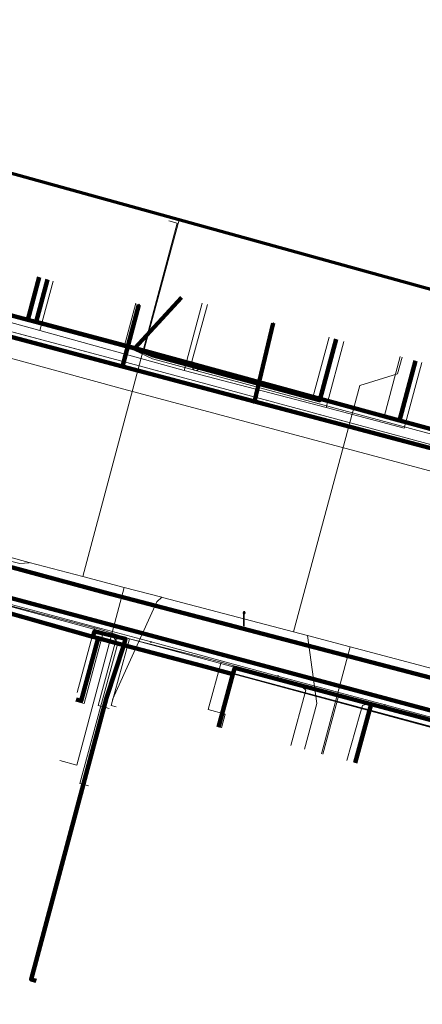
# Model space of a CAD drawing. Extents: x 152558 to 154479, y 462974 to 463683.
# Tile 182 of 212: x 153205 to 153228, y 463583 to 463639. Entities that reach past the tile are written whole.
import ezdxf
from ezdxf.lldxf.tags import DXFTag

# ---------------------------------------------------------------- set-up
doc = ezdxf.new("R2010")
doc.units = 0
doc.header["$LTSCALE"] = 0.2
doc.layers.get('0').update_dxf_attribs({"linetype": 'CONTINUOUS'})
for name, color, linetype, lineweight in [('B-RO-KL-DATA_COAXIAAL_17_ZIGGO BV-G', 90, 'KL-DATA-N', 18), ('B-RO-KL-DATA_COAXIAAL_7_ZIGGO BV-G', 90, 'KL-DATA-N', 18), ('B-RO-KL-DATA_DUCT_ZIGGO BV-G', 90, 'CONTINUOUS', 100), ('B-RO-KL-DATA_EUROFIBER NEDERLAND BV-G', 90, 'KL-DATA-N', 18), ('B-RO-KL-DATA_HULPSTUK_KPN BV-S', 90, 'CONTINUOUS', 25), ('B-RO-KL-DATA_HULPSTUK_ZIGGO BV-S', 90, 'CONTINUOUS', 25), ('B-RO-KL-DATA_KABELBED_KPN BV-G', 90, 'CONTINUOUS', 100), ('B-RO-KL-DATA_KABELBED_ZIGGO BV-G', 90, 'CONTINUOUS', 100), ('B-RO-KL-DATA_REGGEFIBER OPERATOR BV-G', 90, 'KL-DATA-N', 18), ('B-RO-KL-DATA_STEDIN NETBEHEER BV-G', 90, 'KL-DATA-N', 18), ('B-RO-KL-ET_LS_400 V_STEDIN NETBEHEER BV-G', 190, 'KL-LS-N', 18), ('B-RO-KL-ET_LS_GEMEENTE AMERSFOORT-S', 190, 'CONTINUOUS', 25), ('B-RO-KL-ET_MS_10 KV_STEDIN NETBEHEER BV-G', 130, 'KL-MS-N', 18), ('B-RO-KL-GAS_LD_KOPER_22_0.1 BAR_STEDIN NETBEHEER BV-G', 50, 'KL-GAS-LD-N', 18), ('B-RO-KL-GAS_LD_PE_32_0.1 BAR_STEDIN NETBEHEER BV-G', 50, 'KL-GAS-LD-N', 18), ('B-RO-KL-GAS_LD_PE_40_0.1 BAR_STEDIN NETBEHEER BV-G', 50, 'KL-GAS-LD-N', 18), ('B-RO-KL-GAS_LD_PVC_110_0.1 BAR_STEDIN NETBEHEER BV-G', 50, 'KL-GAS-LD-N', 18), ('B-RO-KL-GAS_LD_PVC_160_0.1 BAR_STEDIN NETBEHEER BV-G', 50, 'KL-GAS-LD-N', 18), ('B-RO-KL-WATER_100_VITENS-G', 170, 'KL-WATER-N', 18), ('B-RO-KL-WATER_150_VITENS-G', 170, 'KL-WATER-N', 18), ('B-RO-KL-WATER_HULPSTUK_VITENS-S', 170, 'CONTINUOUS', 25), ('B-RO-OG-INFO_ORIENTATIEPOLYGOON-GV', 7, 'CONTINUOUS', 70)]:
    doc.layers.add(name, color=color, linetype=linetype, lineweight=lineweight)
doc.styles.add('NLCS-ISO', font='NLCS-ISO.ttf')
tags = doc.linetypes.add('KL-DATA-N', pattern='A,4,-1,[101,NLCS.SHX,S=0.5,R=0,X=0,Y=0],-1,4,-1,["D",Standard,S=1,R=0,X=-0.25,Y=-0.5],-1.5', length=12.5).pattern_tags.tags
tags[18] = DXFTag(74, 10)
tags = doc.linetypes.add('KL-GAS-LD-N', pattern='A,4,-1,[69,NLCS.SHX,S=0.5,R=0,X=0,Y=0],-1,4,-1,["L",Standard,S=1,R=0,X=0.25,Y=-0.5],-2', length=13).pattern_tags.tags
tags[18] = DXFTag(74, 10)
tags = doc.linetypes.add('KL-LS-N', pattern='A,4,-1,[103,NLCS.SHX,S=0.75,R=0,X=0,Y=0],-1,4,-1,["L",Standard,S=1,R=0,X=0,Y=-0.5],-2', length=13).pattern_tags.tags
tags[18] = DXFTag(74, 10)
tags = doc.linetypes.add('KL-MS-N', pattern='A,4,-1,[103,NLCS.SHX,S=0.75,R=0,X=0,Y=0],-1,4,-1,["M",Standard,S=1,R=0,X=0,Y=-0.5],-2', length=13).pattern_tags.tags
tags[18] = DXFTag(74, 10)
doc.linetypes.add('KL-WATER-N', pattern='A,7,-0.5,[168,NLCS.SHX,S=0.75,R=0,X=0.75,Y=0],-2', length=9.5)

# ---------------------------------------------------------------- blocks, each defined once
blk = doc.blocks.new('SKL-WTB_HULP_OVERLENGTE-SO')
at = {"color": 0, "linetype": 'ByBlock', "lineweight": 18}
for centre, radius in [((0, 0), 1), ((-0.42, 0), 0.417), ((0.42, 0), 0.417)]:
    blk.add_circle(centre, radius, dxfattribs=at)
at = {"color": 0, "linetype": 'ByBlock', "lineweight": 18, "style": 'NLCS-ISO', "flags": 1}
for tag, p in [('TYPE', (1.5, 0)), ('OMSCHRIJVING', (1.5, -3)), ('LABEL', (1.5, -1.5))]:
    blk.add_attdef(tag, p, '', height=1, dxfattribs=at)
blk = doc.blocks.new('SKL-WTB_HULP_OVERIG-SO')
at = {"color": 0, "linetype": 'ByBlock', "lineweight": 18}
for points in [[(-0.14, 0.14), (0.14, -0.14)], [(0.14, 0.14), (-0.14, -0.14)]]:
    blk.add_lwpolyline(points, dxfattribs=at)
at = {"color": 0, "linetype": 'ByBlock', "lineweight": 18, "style": 'NLCS-ISO', "flags": 1}
for tag, p in [('TYPE', (1.5, 0)), ('OMSCHRIJVING', (1.5, -3)), ('LABEL', (1.5, -1.5))]:
    blk.add_attdef(tag, p, '', height=1, dxfattribs=at)
blk = doc.blocks.new('SKL-WTB_HULP_MOF-SO')
at = {"linetype": 'ByBlock', "lineweight": 18}
h = blk.add_hatch(color=0, dxfattribs=at)
h.dxf.hatch_style = 1
h.paths.add_polyline_path([(-0.5625, 0, 1), (0.5625, 0, 1)])
at = {"color": 0, "linetype": 'ByBlock', "lineweight": 18}
blk.add_circle((0, 0), 0.5625, dxfattribs=at)
at = {"color": 0, "linetype": 'ByBlock', "lineweight": 18, "style": 'NLCS-ISO', "flags": 1}
for tag, p in [('TYPE', (1.5, 0)), ('OMSCHRIJVING', (1.5, -3)), ('LABEL', (1.5, -1.5))]:
    blk.add_attdef(tag, p, '', height=1, dxfattribs=at)
blk = doc.blocks.new('SKL-ET_LS_MAST-SO')
for p, q in [((-0.05, 2.07), (0.05, 2.07)), ((-0.05, -2), (0.05, -2))]:
    blk.add_line(p, q)
for points in [[(-0.18, 1.76), (-0.22, 1.76), (-0.22, 1.84), (-0.18, 1.84), (-0.18, 1.79)], [(-0.18, 1.49), (-0.22, 1.49), (-0.22, 1.57), (-0.18, 1.57), (-0.18, 1.52)], [(-0.18, 1.79), (-0.05, 1.79)], [(-0.18, 1.76), (-0.05, 1.76)], [(-0.18, 1.52), (-0.05, 1.52)], [(-0.18, 1.49), (-0.05, 1.49)], [(-0.05, -2), (-0.05, 2.07)], [(0.05, -2), (0.05, 2.07)], [(0.18, 1.92), (0.05, 1.92)], [(0.18, 1.89), (0.05, 1.89)], [(0.18, 1.66), (0.05, 1.66)], [(0.18, 1.63), (0.05, 1.63)], [(0.18, 1.39), (0.05, 1.39)], [(0.18, 1.36), (0.05, 1.36)], [(0.18, 1.89), (0.22, 1.89), (0.22, 1.97), (0.18, 1.97), (0.18, 1.92)], [(0.18, 1.63), (0.22, 1.63), (0.22, 1.71), (0.18, 1.71), (0.18, 1.66)], [(0.18, 1.36), (0.22, 1.36), (0.22, 1.44), (0.18, 1.44), (0.18, 1.39)]]:
    blk.add_lwpolyline(points)

msp = doc.modelspace()

# ---------------------------------------------------------------- linework, layer by layer
at = {"layer": 'B-RO-KL-DATA_COAXIAAL_17_ZIGGO BV-G', "flags": 128}
for points in [[(153087.853, 463662.855), (153088.604, 463662.572), (153097.888, 463659.44), (153099.992, 463658.604), (153100.627, 463658.352), (153101.166, 463658.137), (153110.128, 463654.574), (153113.627, 463653.082), (153119.055, 463650.767), (153122.077, 463649.6), (153126.761, 463647.791), (153129.65, 463646.675), (153130.584, 463646.314), (153140.226, 463642.59), (153144.237, 463641.041), (153148.594, 463639.358), (153151.896, 463638.083), (153154.602, 463637.038), (153159.273, 463635.234), (153171.238, 463631.417), (153177.681, 463629.694), (153180.669, 463628.896), (153186.383, 463627.368), (153194.116, 463625.301), (153194.985, 463625.069), (153205.813, 463622.174), (153206.296, 463622.045), (153211.903, 463620.546), (153222.447, 463617.673), (153226.967, 463616.442), (153234.094, 463614.5), (153238.711, 463613.242), (153238.699, 463613.199), (153240.36, 463612.751), (153242.547, 463612.161), (153242.556, 463612.195), (153248.236, 463610.647), (153251.877, 463609.656), (153257.363, 463608.163), (153258.41, 463607.878), (153263.138, 463606.591), (153267.659, 463605.361), (153275.461, 463603.238), (153282, 463601.458), (153284.412, 463600.802), (153312.106, 463593.298), (153315.383, 463592.41), (153316.199, 463592.189), (153318.091, 463591.676), (153320.987, 463590.89), (153321.951, 463590.626), (153323.333, 463590.248), (153333.437, 463587.483), (153332.352, 463589.483), (153332.582, 463590.339)], [(153087.853, 463662.855), (153088.604, 463662.572), (153097.888, 463659.44), (153099.992, 463658.604), (153100.627, 463658.352), (153101.166, 463658.137), (153110.128, 463654.574), (153113.627, 463653.082), (153119.055, 463650.767), (153122.077, 463649.6), (153126.761, 463647.791), (153129.65, 463646.675), (153130.584, 463646.314), (153140.226, 463642.59), (153144.237, 463641.041), (153148.594, 463639.358), (153151.896, 463638.083), (153154.602, 463637.038), (153159.273, 463635.234), (153171.238, 463631.417), (153177.681, 463629.694), (153180.669, 463628.896), (153186.383, 463627.368), (153194.116, 463625.301), (153194.985, 463625.069), (153205.813, 463622.174), (153206.296, 463622.045), (153211.903, 463620.546), (153222.447, 463617.673), (153226.967, 463616.442), (153234.094, 463614.5), (153238.711, 463613.242), (153238.699, 463613.199), (153240.36, 463612.751), (153242.547, 463612.161), (153242.556, 463612.195), (153248.236, 463610.647), (153251.877, 463609.656), (153257.363, 463608.163), (153258.41, 463607.878), (153263.138, 463606.591), (153267.659, 463605.361), (153275.461, 463603.238), (153282, 463601.458), (153284.412, 463600.802), (153312.106, 463593.298), (153315.383, 463592.41), (153316.199, 463592.189), (153318.091, 463591.676), (153320.987, 463590.89), (153321.951, 463590.626), (153323.333, 463590.248), (153333.437, 463587.483), (153332.352, 463589.483), (153332.582, 463590.339)], [(153160.016, 463588.509), (153159.218, 463588.664), (153159.064, 463588.694), (153159.262, 463589.65), (153162.615, 463605.868), (153163.961, 463612.378), (153168.279, 463615.59), (153168.393, 463615.675), (153173.413, 463614.268), (153174.763, 463613.89), (153178.108, 463612.952), (153179.627, 463612.526), (153182.046, 463611.873), (153185.091, 463611.051), (153186.539, 463610.661), (153194.948, 463608.391), (153201.803, 463606.54), (153201.745, 463606.326), (153209.527, 463604.144), (153209.831, 463604.06), (153211.279, 463603.661), (153211.76, 463603.528), (153215.945, 463602.422), (153217.495, 463602.013), (153217.593, 463602.374), (153225.353, 463600.301), (153229.203, 463599.273), (153237.385, 463597.086), (153240.268, 463596.316), (153240.187, 463596.018), (153244.246, 463594.946), (153244.322, 463595.233), (153245.822, 463594.84), (153247.625, 463594.392), (153247.861, 463594.333), (153252.364, 463593.095), (153254.114, 463592.614), (153254.596, 463592.482), (153261.169, 463590.675), (153267.709, 463588.877), (153272.773, 463587.485), (153276.244, 463586.531), (153281.955, 463584.961), (153283.93, 463584.594), (153286.139, 463583.992), (153286.661, 463583.85), (153289.688, 463582.78), (153290.653, 463582.514), (153297.548, 463580.613), (153301.17, 463579.614), (153312.621, 463576.456), (153317.837, 463575.018), (153318.608, 463574.805), (153322.274, 463573.794), (153328.08, 463572.194), (153328.014, 463571.83), (153326.833, 463565.294), (153325.03, 463555.309)]]:
    msp.add_lwpolyline(points, dxfattribs=at)
at = {"layer": 'B-RO-KL-DATA_COAXIAAL_7_ZIGGO BV-G', "flags": 128}
for points in [[(153252.244, 463592.618), (153252.291, 463592.805), (153252.34, 463593.005), (153252.364, 463593.095), (153254.114, 463592.614), (153257.363, 463608.163), (153251.877, 463609.656), (153248.236, 463610.647), (153242.556, 463612.195), (153242.547, 463612.161), (153240.36, 463612.751), (153238.699, 463613.199), (153238.711, 463613.242), (153234.094, 463614.5), (153226.967, 463616.442), (153222.447, 463617.673), (153211.903, 463620.546), (153206.296, 463622.045), (153205.813, 463622.174), (153194.985, 463625.069), (153195.631, 463627.484)], [(153206.458, 463624.589), (153205.813, 463622.174), (153206.296, 463622.045), (153211.903, 463620.546), (153222.447, 463617.673), (153226.967, 463616.442), (153234.094, 463614.5), (153238.711, 463613.242), (153238.699, 463613.199), (153240.36, 463612.751), (153242.547, 463612.161), (153242.556, 463612.195), (153248.236, 463610.647), (153251.877, 463609.656), (153257.363, 463608.163), (153254.114, 463592.614), (153252.364, 463593.095), (153252.34, 463593.005), (153252.291, 463592.805), (153252.244, 463592.618)], [(153252.244, 463592.618), (153252.291, 463592.805), (153252.34, 463593.005), (153252.364, 463593.095), (153254.114, 463592.614), (153257.363, 463608.163), (153251.877, 463609.656), (153248.236, 463610.647), (153242.556, 463612.195), (153242.547, 463612.161), (153240.36, 463612.751), (153238.699, 463613.199), (153238.711, 463613.242), (153234.094, 463614.5), (153226.967, 463616.442), (153222.447, 463617.673), (153211.903, 463620.546), (153206.296, 463622.045), (153206.941, 463624.46)], [(153252.244, 463592.618), (153252.291, 463592.805), (153252.34, 463593.005), (153252.364, 463593.095), (153254.114, 463592.614), (153257.363, 463608.163), (153251.877, 463609.656), (153248.236, 463610.647), (153242.556, 463612.195), (153242.547, 463612.161), (153240.36, 463612.751), (153238.699, 463613.199), (153238.711, 463613.242), (153234.094, 463614.5), (153226.967, 463616.442), (153222.447, 463617.673), (153211.903, 463620.546), (153214.562, 463623.437)], [(153252.244, 463592.618), (153252.291, 463592.805), (153252.34, 463593.005), (153252.364, 463593.095), (153254.114, 463592.614), (153257.363, 463608.163), (153251.877, 463609.656), (153248.236, 463610.647), (153242.556, 463612.195), (153242.547, 463612.161), (153240.36, 463612.751), (153238.699, 463613.199), (153238.711, 463613.242), (153234.094, 463614.5), (153226.967, 463616.442), (153222.447, 463617.673), (153223.362, 463621.064)], [(153252.244, 463592.618), (153252.291, 463592.805), (153252.34, 463593.005), (153252.364, 463593.095), (153254.114, 463592.614), (153257.363, 463608.163), (153251.877, 463609.656), (153248.236, 463610.647), (153242.556, 463612.195), (153242.547, 463612.161), (153240.36, 463612.751), (153238.699, 463613.199), (153238.711, 463613.242), (153234.094, 463614.5), (153226.967, 463616.442), (153227.885, 463619.844)], [(153252.244, 463592.618), (153252.291, 463592.805), (153252.34, 463593.005), (153252.364, 463593.095), (153247.861, 463594.333), (153247.625, 463594.392), (153245.822, 463594.84), (153244.322, 463595.233), (153244.246, 463594.946), (153240.187, 463596.018), (153240.268, 463596.316), (153237.385, 463597.086), (153229.203, 463599.273), (153225.353, 463600.301), (153217.593, 463602.374), (153217.495, 463602.013), (153215.945, 463602.422), (153211.76, 463603.528), (153211.279, 463603.661), (153211.378, 463604.026), (153210.131, 463604.313), (153209.613, 463604.432), (153209.527, 463604.144), (153201.745, 463606.326), (153201.803, 463606.54), (153194.948, 463608.391), (153186.539, 463610.661), (153186.521, 463610.593), (153185.593, 463607.185)], [(153252.244, 463592.618), (153252.291, 463592.805), (153252.34, 463593.005), (153252.364, 463593.095), (153247.861, 463594.333), (153247.625, 463594.392), (153245.822, 463594.84), (153244.322, 463595.233), (153244.246, 463594.946), (153240.187, 463596.018), (153240.268, 463596.316), (153237.385, 463597.086), (153229.203, 463599.273), (153225.353, 463600.301), (153217.593, 463602.374), (153217.495, 463602.013), (153215.945, 463602.422), (153211.76, 463603.528), (153211.279, 463603.661), (153211.378, 463604.026), (153210.131, 463604.313), (153209.613, 463604.432), (153209.527, 463604.144), (153201.745, 463606.326), (153201.803, 463606.54), (153194.948, 463608.391), (153194.908, 463608.242), (153194.004, 463604.924), (153194.003, 463604.919), (153193.904, 463604.556)], [(153252.244, 463592.618), (153252.291, 463592.805), (153252.34, 463593.005), (153252.364, 463593.095), (153247.861, 463594.333), (153247.625, 463594.392), (153245.822, 463594.84), (153244.322, 463595.233), (153244.246, 463594.946), (153240.187, 463596.018), (153240.268, 463596.316), (153237.385, 463597.086), (153229.203, 463599.273), (153225.353, 463600.301), (153217.593, 463602.374), (153217.495, 463602.013), (153215.945, 463602.422), (153211.76, 463603.528), (153211.279, 463603.661), (153211.378, 463604.026), (153210.131, 463604.313), (153209.613, 463604.432), (153209.527, 463604.144), (153201.745, 463606.326), (153200.851, 463603.042)], [(153252.244, 463592.618), (153252.291, 463592.805), (153252.34, 463593.005), (153252.364, 463593.095), (153247.861, 463594.333), (153247.625, 463594.392), (153245.822, 463594.84), (153244.322, 463595.233), (153244.246, 463594.946), (153240.187, 463596.018), (153240.268, 463596.316), (153237.385, 463597.086), (153229.203, 463599.273), (153225.353, 463600.301), (153217.593, 463602.374), (153217.495, 463602.013), (153215.945, 463602.422), (153211.76, 463603.528), (153211.279, 463603.661), (153211.378, 463604.026), (153210.131, 463604.313), (153209.613, 463604.432), (153209.527, 463604.144), (153209.831, 463604.06), (153208.859, 463600.491), (153208.571, 463600.568)], [(153252.244, 463592.618), (153252.291, 463592.805), (153252.34, 463593.005), (153252.364, 463593.095), (153247.861, 463594.333), (153247.625, 463594.392), (153245.822, 463594.84), (153244.322, 463595.233), (153244.246, 463594.946), (153240.187, 463596.018), (153240.268, 463596.316), (153237.385, 463597.086), (153229.203, 463599.273), (153225.353, 463600.301), (153217.593, 463602.374), (153217.495, 463602.013), (153215.945, 463602.422), (153211.76, 463603.528), (153211.279, 463603.661), (153210.301, 463600.665), (153206.009, 463584.65), (153206.299, 463584.574)], [(153216.673, 463598.994), (153217.495, 463602.013), (153217.593, 463602.374), (153225.353, 463600.301), (153229.203, 463599.273), (153237.385, 463597.086), (153240.268, 463596.316), (153240.187, 463596.018), (153244.246, 463594.946), (153244.322, 463595.233), (153245.822, 463594.84), (153247.625, 463594.392), (153247.861, 463594.333), (153252.364, 463593.095), (153252.34, 463593.005), (153252.291, 463592.805), (153252.244, 463592.618)], [(153224.445, 463596.966), (153225.261, 463599.961), (153225.353, 463600.301), (153229.203, 463599.273), (153237.385, 463597.086), (153240.268, 463596.316), (153240.187, 463596.018), (153244.246, 463594.946), (153244.322, 463595.233), (153245.822, 463594.84), (153247.625, 463594.392), (153247.861, 463594.333), (153252.364, 463593.095), (153252.34, 463593.005), (153252.291, 463592.805), (153252.244, 463592.618)]]:
    msp.add_lwpolyline(points, dxfattribs=at)
at = {"layer": 'B-RO-KL-DATA_DUCT_ZIGGO BV-G', "flags": 128}
for points in [[(153267.709, 463588.877), (153261.169, 463590.675), (153261.092, 463590.385), (153259.009, 463590.958), (153254.519, 463592.192), (153252.291, 463592.805), (153247.549, 463594.103), (153244.246, 463594.946), (153240.187, 463596.018), (153240.268, 463596.316), (153237.385, 463597.086), (153229.203, 463599.273), (153225.353, 463600.301), (153217.593, 463602.374), (153217.495, 463602.013), (153215.945, 463602.422), (153211.279, 463603.661), (153209.831, 463604.06), (153209.527, 463604.144), (153201.745, 463606.326)], [(153267.709, 463588.877), (153261.169, 463590.675), (153254.596, 463592.482), (153254.114, 463592.614), (153252.364, 463593.095), (153247.625, 463594.392), (153244.322, 463595.233), (153244.246, 463594.946), (153240.187, 463596.018), (153240.268, 463596.316), (153237.385, 463597.086), (153229.203, 463599.273), (153225.353, 463600.301), (153217.593, 463602.374), (153217.495, 463602.013), (153215.945, 463602.422), (153211.279, 463603.661), (153209.831, 463604.06), (153209.527, 463604.144), (153201.745, 463606.326)], [(153201.745, 463606.326), (153209.527, 463604.144), (153209.831, 463604.06), (153211.279, 463603.661), (153215.945, 463602.422), (153217.495, 463602.013), (153217.593, 463602.374), (153225.353, 463600.301), (153229.203, 463599.273), (153237.385, 463597.086), (153240.268, 463596.316), (153240.187, 463596.018), (153244.246, 463594.946), (153244.322, 463595.233), (153247.625, 463594.392), (153252.364, 463593.095), (153254.114, 463592.614), (153254.596, 463592.482), (153261.169, 463590.675), (153267.709, 463588.877)], [(153267.709, 463588.877), (153261.169, 463590.675), (153254.596, 463592.482), (153254.114, 463592.614), (153252.364, 463593.095), (153247.625, 463594.392), (153244.322, 463595.233), (153244.246, 463594.946), (153240.187, 463596.018), (153240.268, 463596.316), (153237.385, 463597.086), (153229.203, 463599.273), (153225.353, 463600.301), (153217.593, 463602.374), (153217.495, 463602.013), (153215.945, 463602.422), (153211.279, 463603.661), (153209.831, 463604.06), (153209.527, 463604.144), (153201.745, 463606.326)], [(153201.745, 463606.326), (153209.527, 463604.144), (153209.831, 463604.06), (153211.279, 463603.661), (153215.945, 463602.422), (153217.495, 463602.013), (153217.593, 463602.374), (153225.353, 463600.301), (153229.203, 463599.273), (153237.385, 463597.086), (153240.268, 463596.316), (153240.187, 463596.018), (153244.246, 463594.946), (153244.322, 463595.233), (153247.625, 463594.392), (153252.364, 463593.095), (153254.114, 463592.614), (153254.596, 463592.482), (153261.169, 463590.675), (153267.709, 463588.877)], [(153267.709, 463588.877), (153261.169, 463590.675), (153254.596, 463592.482), (153254.114, 463592.614), (153252.364, 463593.095), (153247.625, 463594.392), (153244.322, 463595.233), (153244.246, 463594.946), (153240.187, 463596.018), (153240.268, 463596.316), (153237.385, 463597.086), (153229.203, 463599.273), (153225.353, 463600.301), (153217.593, 463602.374), (153217.495, 463602.013), (153215.945, 463602.422), (153211.279, 463603.661), (153209.831, 463604.06), (153209.527, 463604.144), (153201.745, 463606.326)], [(153267.709, 463588.877), (153261.169, 463590.675), (153254.596, 463592.482), (153254.114, 463592.614), (153252.364, 463593.095), (153247.625, 463594.392), (153244.322, 463595.233), (153244.246, 463594.946), (153240.187, 463596.018), (153240.268, 463596.316), (153237.385, 463597.086), (153229.203, 463599.273), (153225.353, 463600.301), (153217.593, 463602.374), (153217.495, 463602.013), (153215.945, 463602.422), (153211.279, 463603.661), (153209.831, 463604.06), (153209.527, 463604.144), (153201.745, 463606.326)], [(153259.009, 463590.958), (153254.519, 463592.192), (153252.291, 463592.805), (153247.549, 463594.103), (153244.246, 463594.946), (153240.187, 463596.018), (153240.268, 463596.316), (153237.385, 463597.086), (153229.203, 463599.273), (153225.353, 463600.301), (153217.593, 463602.374), (153217.495, 463602.013), (153215.945, 463602.422), (153211.279, 463603.661), (153209.831, 463604.06), (153209.527, 463604.144), (153201.745, 463606.326)], [(153267.709, 463588.877), (153261.169, 463590.675), (153254.596, 463592.482), (153254.114, 463592.614), (153252.364, 463593.095), (153247.625, 463594.392), (153244.322, 463595.233), (153244.246, 463594.946), (153240.187, 463596.018), (153240.268, 463596.316), (153237.385, 463597.086), (153229.203, 463599.273), (153225.353, 463600.301), (153217.593, 463602.374), (153217.495, 463602.013), (153215.945, 463602.422), (153211.279, 463603.661), (153209.831, 463604.06), (153209.527, 463604.144), (153201.745, 463606.326)], [(153267.709, 463588.877), (153261.169, 463590.675), (153254.596, 463592.482), (153254.114, 463592.614), (153252.364, 463593.095), (153247.625, 463594.392), (153244.322, 463595.233), (153244.246, 463594.946), (153240.187, 463596.018), (153240.268, 463596.316), (153237.385, 463597.086), (153229.203, 463599.273), (153225.353, 463600.301), (153217.593, 463602.374), (153217.495, 463602.013), (153215.945, 463602.422), (153211.279, 463603.661), (153209.831, 463604.06), (153209.527, 463604.144), (153201.745, 463606.326)]]:
    msp.add_lwpolyline(points, dxfattribs=at)
at = {"layer": 'B-RO-KL-DATA_EUROFIBER NEDERLAND BV-G', "flags": 128}
msp.add_lwpolyline([(153121.5, 463384.9), (153118.7, 463385.3), (153112.3, 463387), (153111.1, 463387.4), (153110.2, 463388.1), (153110.6, 463390.3), (153112.1, 463396.3), (153113.1, 463402.8), (153113.3, 463406.2), (153112.9, 463407.3), (153112.9, 463413.6), (153112, 463421.3), (153109.9, 463428.3), (153107.1, 463435.7), (153103.8, 463442.4), (153099.1, 463449.1), (153096, 463452.3), (153095, 463454.7), (153091.2, 463458.4), (153090.7, 463459.4), (153088.4, 463461), (153067.9, 463474.2), (153053.1, 463483.3), (153038.5, 463492.6), (153043.8, 463501), (153043.8, 463501.4), (153037.9, 463505.5), (153029.7, 463510.5), (153009.1, 463523.3), (153002.1, 463528), (152977.7, 463543.5), (152974.3, 463546.2), (152971.2, 463550.5), (152969, 463555.7), (152968.3, 463559.4), (152966.8, 463570.2), (152964.1, 463591.5), (152962.6, 463604.2), (152960.9, 463617.6), (152960.6, 463619.3), (152959.2, 463630.8), (152957.4, 463644.6), (152957.3, 463646.4), (152961.1, 463649), (152966, 463650.4), (152979, 463654.6), (152994.9, 463659.6), (152998.1, 463658.9), (153005.8, 463659.7), (153008.3, 463661), (153013.2, 463661.1), (153014.8, 463661.3), (153017.6, 463662.4), (153026.3, 463662.8), (153030.7, 463662.6), (153037.6, 463661.8), (153046.8, 463660.4), (153057.3, 463657.7), (153068.9, 463653.5), (153083.7, 463647.9), (153094.5, 463643.5), (153097.3, 463642.9), (153103.9, 463640.4), (153111.5, 463636.9), (153126.6, 463631.2), (153152.7, 463621), (153154.4, 463620.5), (153156.3, 463619.7), (153157.9, 463618.3), (153158.4, 463617.1), (153158, 463614.3), (153158, 463614), (153158.3, 463613.7), (153163.5, 463612.2), (153164.6, 463612.6), (153165.6, 463614.8), (153167, 463615.6), (153168.6, 463615.3), (153187.9, 463610), (153271.4, 463587.6), (153289.4, 463583), (153318.1, 463575.1), (153319.2, 463574.9), (153319.4, 463573.8), (153318.8, 463570), (153319.2, 463569.4), (153320, 463569.1), (153326.4, 463567.3), (153327, 463568.4), (153327.6, 463571.1), (153329, 463572.2), (153329.4, 463572.2), (153356.9, 463564.7), (153365.6, 463562.5), (153366, 463562.5), (153368.7, 463561.9), (153371.2, 463561), (153372.2, 463560.9), (153381.9, 463558.3), (153386.8, 463556.9), (153429.8, 463545.3), (153435.7, 463543.5), (153486.6, 463529.8), (153500.6, 463525.9), (153520.2, 463521), (153578.3, 463505.3), (153611.1, 463496.7), (153617.8, 463494.8), (153679.4, 463478.2), (153685.9, 463476.3), (153687.1, 463475), (153687.5, 463473.8), (153686.8, 463471.6), (153686.4, 463469.8), (153686.8, 463469.3), (153687.4, 463470.1), (153687.5, 463472.1), (153692.084, 463495.773)], dxfattribs=at)
at = {"layer": 'B-RO-KL-DATA_KABELBED_KPN BV-G', "flags": 128}
for points in [[(153173.663, 463629.503), (153176.907, 463628.623), (153211.214, 463619.52), (153218.715, 463617.53), (153223.237, 463616.33), (153226.949, 463615.345)], [(153211.214, 463619.52), (153212.143, 463623.025)], [(153388.93, 463558.535), (153371.595, 463563.056), (153369.652, 463563.568), (153354.195, 463567.645), (153352.502, 463568.091), (153351.653, 463568.315), (153333.624, 463572.947), (153318.596, 463577.193), (153309.159, 463580.003), (153284.508, 463586.716), (153265.219, 463592.031), (153248.428, 463596.665), (153210.198, 463606.655), (153192.878, 463611.344), (153173.539, 463616.517), (153170.214, 463617.449), (153165.177, 463619.124), (153154.707, 463622.925)], [(153218.715, 463617.53), (153219.788, 463621.969)], [(153303.33, 463579.54), (153301.697, 463579.991), (153299.191, 463580.683), (153297.508, 463581.147), (153297.11, 463581.257), (153289.494, 463583.359), (153285.315, 463584.513), (153261.706, 463591.029), (153260.61, 463591.332), (153247.946, 463594.828), (153232.726, 463598.892), (153192.821, 463609.549), (153189.053, 463610.555), (153182.2, 463612.385), (153178.481, 463613.379), (153177.554, 463613.626), (153169.75, 463615.71), (153168.585, 463616.051)], [(153226.949, 463615.345), (153233.993, 463613.476), (153238.854, 463612.187), (153246.072, 463610.271), (153249.161, 463609.452), (153250.71, 463609.035), (153263.37, 463605.628), (153269.7, 463603.924), (153270.374, 463603.743), (153274.719, 463602.573), (153281.145, 463600.843), (153281.727, 463600.687), (153288.467, 463598.873), (153299.659, 463595.86), (153299.954, 463595.781), (153306.342, 463594.062), (153310.894, 463592.837), (153311.276, 463592.734), (153320.148, 463590.346), (153320.875, 463590.15), (153321.872, 463589.878)]]:
    msp.add_lwpolyline(points, dxfattribs=at)
at = {"layer": 'B-RO-KL-DATA_KABELBED_ZIGGO BV-G', "flags": 128}
for points in [[(153194.985, 463625.069), (153205.813, 463622.174)], [(153206.458, 463624.589), (153205.813, 463622.174)], [(153206.296, 463622.045), (153206.941, 463624.46)], [(153211.903, 463620.546), (153214.562, 463623.437)], [(153205.813, 463622.174), (153206.296, 463622.045)], [(153206.296, 463622.045), (153211.903, 463620.546)], [(153223.362, 463621.064), (153222.447, 463617.673)], [(153215.389, 463619.485), (153212.976, 463620.136), (153211.903, 463620.546)], [(153211.903, 463620.546), (153222.447, 463617.673)], [(153227.885, 463619.844), (153226.967, 463616.442)], [(153222.447, 463617.673), (153222.424, 463617.588), (153215.389, 463619.485)], [(153222.447, 463617.673), (153226.967, 463616.442)], [(153226.967, 463616.442), (153234.094, 463614.5)], [(153209.527, 463604.144), (153201.745, 463606.326)], [(153209.831, 463604.06), (153208.859, 463600.491), (153208.571, 463600.568)], [(153211.279, 463603.661), (153211.378, 463604.026), (153209.613, 463604.432), (153209.527, 463604.144)], [(153209.831, 463604.06), (153209.527, 463604.144)], [(153211.279, 463603.661), (153209.831, 463604.06)], [(153211.279, 463603.661), (153210.301, 463600.665), (153206.009, 463584.65), (153206.299, 463584.574)], [(153215.945, 463602.422), (153211.279, 463603.661)], [(153217.495, 463602.013), (153215.945, 463602.422)], [(153217.495, 463602.013), (153217.593, 463602.374), (153225.353, 463600.301)], [(153216.673, 463598.994), (153217.495, 463602.013)], [(153224.445, 463596.966), (153225.353, 463600.301)], [(153225.353, 463600.301), (153229.203, 463599.273)]]:
    msp.add_lwpolyline(points, dxfattribs=at)
at = {"layer": 'B-RO-KL-DATA_REGGEFIBER OPERATOR BV-G', "flags": 128}
for points in [[(153140, 463381), (153138.4, 463380.7), (153121.4, 463384.1), (153118.7, 463385.3), (153117.1, 463385.7), (153112.3, 463387), (153111.1, 463387.4), (153110.2, 463388.1), (153110.6, 463390.3), (153112.1, 463396.3), (153112.9, 463401.5), (153113.1, 463402.8), (153113.3, 463406.2), (153112.9, 463407.3), (153112.9, 463411.3), (153112.9, 463413.6), (153112, 463421.3), (153109.9, 463428.3), (153107.4, 463434.8), (153107.1, 463435.7), (153103.8, 463442.4), (153103.5, 463442.9), (153099.1, 463449.1), (153096.6, 463452.6), (153095, 463454.7), (153092.7, 463456.9), (153091.2, 463458.4), (153090.7, 463459.4), (153088.4, 463461), (153082.5, 463464.8), (153082.1, 463465.1), (153076.7, 463468.6), (153069.4, 463473.2), (153067.6, 463473.8), (153060.6, 463478.7), (153053.1, 463483.3), (153044.5, 463488.8), (153038.5, 463492.6), (153038.9, 463493.3), (153043.2, 463500), (153043.8, 463501), (153043.8, 463501.4), (153040.5, 463503.7), (153037.9, 463505.5), (153029.7, 463510.5), (153009.1, 463523.3), (153002.1, 463528), (152991.4, 463534.8), (152977.7, 463543.5), (152974.3, 463546.2), (152971.2, 463550.5), (152969, 463555.7), (152968.3, 463559.4), (152966.8, 463570.2), (152966.5, 463572.7), (152966, 463577), (152965.4, 463581.3), (152964.9, 463585.6), (152964.4, 463589.9), (152964.1, 463591.5), (152962.6, 463604.2), (152960.7, 463618.5), (152960.6, 463619.3), (152959.1, 463631.7), (152958.8, 463633.6), (152957.4, 463644.6), (152957.4, 463645.5), (152957.3, 463646.4), (152957.8, 463646.6), (152959.3, 463646.9), (152959.9, 463647), (152960.4, 463646.6), (152960.4, 463646.9), (152960.4, 463648.3), (152961.1, 463649), (152966, 463650.4), (152979, 463654.6), (152994.9, 463659.6), (152996, 463659.4), (152998.1, 463658.9), (153003.5, 463659.5), (153005.8, 463659.7), (153008.3, 463661), (153013.2, 463661.1), (153014.8, 463661.3), (153017.6, 463662.4), (153026.3, 463662.8), (153030.8, 463662.5), (153037.6, 463661.8), (153046.8, 463660.4), (153057.3, 463657.7), (153063.3, 463655.5), (153083.7, 463647.9), (153094.5, 463643.5), (153096.2, 463643.1), (153097.3, 463642.9), (153098.1, 463642.6), (153103.9, 463640.4), (153106.4, 463639.2), (153113, 463636.4), (153130.3, 463629.7), (153146.5, 463623.4), (153152.7, 463621), (153154.4, 463620.5), (153156.3, 463619.7), (153156.6, 463619.4), (153157.9, 463618.3), (153158.4, 463617.1), (153158, 463614.3), (153158, 463614), (153158.3, 463613.7), (153163.5, 463612.2), (153164.6, 463612.6), (153165.6, 463614.8), (153167, 463615.6), (153168.6, 463615.3), (153187.9, 463610), (153209.5, 463604.2), (153244.2, 463594.8), (153247.7, 463593.9), (153272.9, 463587.2), (153287.4, 463583.5), (153310.9, 463577.1), (153318.1, 463575.1), (153319.2, 463574.9), (153319.4, 463573.8), (153319, 463571.1), (153318.8, 463570), (153319.2, 463569.4), (153320, 463569.1), (153325.9, 463567.4), (153326.4, 463567.3), (153326.7, 463567.9), (153327, 463568.4), (153327.6, 463571.1), (153329, 463572.2), (153329.4, 463572.2), (153331.9, 463571.6), (153353.8, 463565.6), (153365.6, 463562.5), (153366, 463562.5), (153368.7, 463561.9), (153371.2, 463561), (153372.2, 463560.9), (153381.9, 463558.3), (153386.8, 463556.9), (153387.6, 463556.7), (153411.5, 463550.2), (153432.6, 463544.5), (153435.7, 463543.5), (153444.9, 463541), (153459.6, 463537.1), (153486.6, 463529.8), (153494.7, 463527.5), (153500.6, 463525.9), (153520.2, 463521), (153536.3, 463516.6), (153578.3, 463505.3), (153611.1, 463496.7), (153617.8, 463494.8), (153629.3, 463491.7), (153642.5, 463488.1), (153659.8, 463483.5), (153679.4, 463478.2), (153685.9, 463476.3), (153687.1, 463475), (153687.5, 463473.8), (153686.8, 463471.8), (153686.8, 463471.6), (153686.4, 463469.8), (153686.8, 463469.3), (153687.4, 463470.1), (153687.5, 463472.1), (153692.127, 463495.761)], [(152960.424, 463646.613), (152960.382, 463646.919), (152960.387, 463648.292), (152961.093, 463648.992), (152966.016, 463650.43), (152979.009, 463654.613), (152994.903, 463659.601), (152995.976, 463659.401), (152998.14, 463658.941), (153003.532, 463659.463), (153005.83, 463659.668), (153008.27, 463660.96), (153013.193, 463661.138), (153014.831, 463661.305), (153017.634, 463662.448), (153025.807, 463662.758), (153030.781, 463662.546), (153037.643, 463661.815), (153046.75, 463660.369), (153057.305, 463657.727), (153063.331, 463655.537), (153083.706, 463647.908), (153094.482, 463643.49), (153096.195, 463643.148), (153097.349, 463642.934), (153098.13, 463642.589), (153103.892, 463640.37), (153106.377, 463639.166), (153113.02, 463636.364), (153130.264, 463629.722), (153146.511, 463623.357), (153152.661, 463620.953), (153154.379, 463620.501), (153156.348, 463619.651), (153156.645, 463619.428), (153157.921, 463618.302), (153158.37, 463617.084), (153157.95, 463614.251), (153157.964, 463613.964), (153158.254, 463613.73), (153163.497, 463612.211), (153164.556, 463612.642), (153165.61, 463614.792), (153166.976, 463615.553), (153168.62, 463615.346), (153187.887, 463609.995), (153209.539, 463604.216), (153244.237, 463594.807), (153247.694, 463593.874), (153272.928, 463587.202), (153287.371, 463583.473), (153310.915, 463577.068), (153318.147, 463575.14), (153319.16, 463574.891), (153319.36, 463573.785), (153318.965, 463571.075), (153318.834, 463569.999), (153319.216, 463569.358), (153320.047, 463569.065), (153325.92, 463567.433), (153326.396, 463567.308)], [(153206.511, 463621.568), (153207.261, 463624.375)], [(153200.712, 463623.149), (153206.511, 463621.568)], [(153214.716, 463619.283), (153215.75, 463623.117)], [(153206.511, 463621.568), (153214.716, 463619.283)], [(153222.793, 463617.175), (153223.81, 463620.943)], [(153222.793, 463617.175), (153227.227, 463616.011), (153228.236, 463619.749)], [(153214.716, 463619.283), (153222.793, 463617.175)], [(153165.72, 463616.428), (153166.929, 463616.084), (153177.783, 463613.211), (153182.262, 463611.903), (153189.675, 463610), (153193.416, 463608.921), (153201.414, 463606.798), (153209.896, 463604.564), (153211.604, 463604.028), (153216.818, 463602.699), (153223.494, 463600.769), (153232.726, 463598.237), (153237.02, 463597), (153246.443, 463594.54), (153248.01, 463594.083), (153258.794, 463591.139), (153262.001, 463590.226), (153268.535, 463588.495), (153272.962, 463587.365), (153280.34, 463585.355), (153284.354, 463584.247), (153291.412, 463582.308), (153300.135, 463579.963), (153302.536, 463579.334), (153307.277, 463578.068), (153312.376, 463576.68), (153317.897, 463575.165), (153319.776, 463574.774)], [(153202.643, 463606.475), (153209.606, 463604.641)], [(153208.624, 463600.969), (153209.606, 463604.641)], [(153209.606, 463604.641), (153209.896, 463604.564), (153210.682, 463604.318)], [(153211.604, 463604.028), (153210.569, 463600.225), (153210.84, 463600.15)], [(153210.682, 463604.318), (153211.604, 463604.028)], [(153211.604, 463604.028), (153216.818, 463602.699)], [(153216.835, 463598.955), (153217.048, 463599.736), (153216.082, 463599.999), (153216.818, 463602.699)], [(153216.818, 463602.699), (153223.494, 463600.769)], [(153222.607, 463597.458), (153223.494, 463600.769)], [(153223.494, 463600.769), (153232.726, 463598.237)]]:
    msp.add_lwpolyline(points, dxfattribs=at)
at = {"layer": 'B-RO-KL-DATA_STEDIN NETBEHEER BV-G', "flags": 128}
for points in [[(153473.263, 463550.442), (153433.755, 463560.95), (153416.406, 463565.655), (153408.38, 463567.382), (153389.93, 463572.514), (153337.623, 463586.82), (153337.007, 463586.94), (153331.645, 463587.581), (153324.4, 463589.524), (153320.987, 463590.89), (153286.264, 463600.413), (153249.201, 463610.489), (153177.101, 463629.85), (153157.476, 463636.035), (153119.814, 463650.688), (153096.893, 463659.439), (153085.434, 463663.514), (153085.43, 463663.502), (153085.227, 463663.581)], [(154241.663, 463272.775), (154240.779, 463273.319), (154238.716, 463275.312), (154219.28, 463297.994), (154209.469, 463309.481), (154205.844, 463312.881), (154202.281, 463315.87), (154197.657, 463319.445), (154195.282, 463321.202), (154168.159, 463335.795), (154154.035, 463339.957), (154153.41, 463340.426), (154153.097, 463341.129), (154153.097, 463341.715), (154155.16, 463351.571), (154153.857, 463351.607), (154153.071, 463351.777), (154152.269, 463351.826), (154143.433, 463353.101), (154139.353, 463354.145), (154133.483, 463355.941), (154111.247, 463365.15), (154102.91, 463369.317), (154098.034, 463371.285), (154083.4, 463376.845), (154070.391, 463380.933), (154042.913, 463389.369), (154000, 463402.641), (153971.113, 463411.354), (153951.788, 463417.517), (153936.83, 463421.583), (153912.116, 463429.29), (153901.725, 463431.913), (153899.74, 463432.245), (153897.717, 463432.796), (153892.884, 463431.796), (153879.879, 463435.343), (153872.535, 463437.292), (153870.878, 463438.371), (153868.804, 463439.134), (153866.524, 463438.937), (153834.598, 463447.402), (153819.304, 463451.731), (153785.875, 463460.819), (153738.066, 463474.273), (153704.153, 463482.996), (153640.722, 463500), (153619.302, 463505.321), (153578.059, 463516.512), (153523.566, 463531.081), (153512.661, 463534.039), (153484.716, 463541.417), (153458.418, 463548.696), (153457.352, 463553.635), (153413.527, 463565.319), (153389.742, 463571.84), (153370.691, 463576.739), (153320.778, 463590.118), (153286.029, 463599.544), (153248.965, 463609.62), (153211.671, 463619.676), (153176.869, 463628.98), (153157.188, 463635.289), (153111.754, 463653.166), (153096.88, 463659.382), (153091.537, 463661.836)], [(153312.123, 463590.716), (153309.419, 463591.452), (153308.552, 463591.981), (153285.665, 463598.214), (153248.598, 463608.27), (153211.283, 463618.227), (153176.533, 463627.725), (153156.9, 463634.543), (153112.771, 463651.694), (153111.102, 463652.362)]]:
    msp.add_lwpolyline(points, dxfattribs=at)
at = {"layer": 'B-RO-KL-ET_LS_400 V_STEDIN NETBEHEER BV-G', "flags": 128}
for points in [[(153433.626, 463560.467), (153432.702, 463560.824), (153413.653, 463565.803), (153370.899, 463577.512), (153353.533, 463582.177), (153336.176, 463586.736), (153321.013, 463590.986), (153286.264, 463600.413), (153284.49, 463601.092), (153249.149, 463610.296), (153248.178, 463610.435), (153212.923, 463619.943), (153211.877, 463620.449), (153194.476, 463625.101), (153177.05, 463629.657), (153173.779, 463630.65), (153169.879, 463631.872), (153166.077, 463633.103), (153162.286, 463634.37), (153157.465, 463636.041), (153135.356, 463644.471), (153096.731, 463659.129), (153087.319, 463662.937), (153087.161, 463663.046)], [(153213.84, 463627.791), (153214.323, 463627.662), (153212.33, 463620.206)], [(153214.433, 463627.853), (153212.413, 463620.346), (153212.341, 463620.225)], [(153212.33, 463620.206), (153208.953, 463607.569)], [(153227.114, 463620.052), (153226.853, 463619.086), (153224.708, 463618.43), (153220.93, 463604.417)], [(153137.966, 463505.05), (153142.232, 463503.966), (153142.918, 463507.59), (153143.471, 463510.465), (153145.574, 463521.267), (153145.607, 463521.439), (153147.168, 463529.428), (153147.791, 463532.609), (153148.976, 463538.657), (153149.563, 463541.653), (153150.149, 463544.643), (153152.681, 463559.797), (153153.548, 463564.009), (153158.002, 463585.63), (153158.85, 463589.904), (153159.614, 463593.752), (153161.496, 463603.236), (153163.711, 463614.403), (153163.85, 463614.758), (153164.012, 463615.1), (153164.199, 463615.431), (153164.409, 463615.747), (153164.641, 463616.047), (153165.061, 463616.498), (153165.532, 463616.898), (153166.045, 463617.24), (153166.594, 463617.521), (153167.173, 463617.736), (153167.73, 463617.875), (153168.3, 463617.954), (153168.875, 463617.97), (153169.448, 463617.924), (153170.013, 463617.817), (153174.729, 463616.576), (153180.515, 463615.054), (153181.592, 463614.77), (153183.343, 463614.309), (153184.886, 463613.903), (153185.738, 463613.679), (153192.284, 463611.956), (153194.369, 463611.407), (153196.4, 463610.872), (153197.49, 463610.585), (153204.058, 463608.857), (153204.716, 463608.684), (153205.901, 463608.372), (153208.953, 463607.569), (153211.312, 463606.948), (153213.444, 463606.387), (153213.566, 463606.355), (153215.002, 463605.977), (153220.93, 463604.417), (153221.741, 463604.203), (153224.158, 463603.567), (153226.751, 463602.885), (153231.095, 463601.735), (153232.934, 463601.241), (153233.996, 463600.956), (153234.865, 463600.722), (153238.359, 463599.784), (153241.381, 463598.973), (153247.666, 463597.285), (153248.534, 463597.052), (153252.817, 463595.902), (153258.221, 463594.45), (153259.88, 463594.005), (153266.832, 463592.008), (153269.08, 463591.362), (153270.042, 463591.086), (153271.09, 463590.785), (153274.527, 463589.798), (153279.412, 463588.395), (153281.318, 463587.847), (153281.799, 463587.709)], [(153203.072, 463602.453), (153204.688, 463608.484), (153205.366, 463608.309), (153205.896, 463608.353), (153205.901, 463608.372)], [(153207.642, 463597.092), (153208.608, 463596.833), (153211.312, 463606.948)], [(153213.444, 463606.387), (153213.156, 463606.125), (153210.646, 463600.573)], [(153221.562, 463597.738), (153222.26, 463600.346), (153221.741, 463604.203)], [(153222.528, 463597.48), (153224.158, 463603.567)]]:
    msp.add_lwpolyline(points, dxfattribs=at)
at = {"layer": 'B-RO-KL-ET_MS_10 KV_STEDIN NETBEHEER BV-G', "flags": 128}
msp.add_lwpolyline([(153454.939, 463554.278), (153413.527, 463565.319), (153389.742, 463571.84), (153370.691, 463576.739), (153320.778, 463590.118), (153286.029, 463599.544), (153248.965, 463609.62), (153211.671, 463619.676), (153176.869, 463628.98), (153157.188, 463635.289), (153111.929, 463653.101), (153112.817, 463655.428)], dxfattribs=at)
at = {"layer": 'B-RO-KL-GAS_LD_KOPER_22_0.1 BAR_STEDIN NETBEHEER BV-G', "flags": 128}
msp.add_lwpolyline([(153223.977, 463597.092), (153224.713, 463599.722)], dxfattribs=at)
at = {"layer": 'B-RO-KL-GAS_LD_PE_32_0.1 BAR_STEDIN NETBEHEER BV-G', "flags": 128}
for points in [[(153211.969, 463623.116), (153211.303, 463620.625)], [(153216.037, 463623.039), (153215.162, 463619.793), (153215.592, 463619.471)], [(153222.962, 463621.172), (153222.037, 463617.745)], [(153227.017, 463620.078), (153226.093, 463616.651)], [(153209.271, 463595.662), (153208.788, 463595.791), (153210.935, 463603.782), (153210.557, 463604.298)], [(153220.789, 463597.945), (153221.635, 463601.105), (153221.301, 463601.402)], [(153224.713, 463599.722), (153224.855, 463600.23), (153225.198, 463600.343)]]:
    msp.add_lwpolyline(points, dxfattribs=at)
at = {"layer": 'B-RO-KL-GAS_LD_PE_40_0.1 BAR_STEDIN NETBEHEER BV-G', "flags": 128}
for points in [[(153208.546, 463600.473), (153209.029, 463600.344), (153210.066, 463604.224), (153210.407, 463604.339)], [(153210.447, 463600.051), (153209.823, 463600.22), (153210.855, 463604.011), (153211.391, 463604.073)]]:
    msp.add_lwpolyline(points, dxfattribs=at)
at = {"layer": 'B-RO-KL-GAS_LD_PVC_110_0.1 BAR_STEDIN NETBEHEER BV-G', "flags": 128}
msp.add_lwpolyline([(153107.594, 463638.242), (153113.321, 463636.043), (153117.404, 463634.475), (153118.338, 463634.116), (153118.97, 463633.872), (153122.913, 463632.342), (153127.756, 463630.463), (153128.222, 463630.282), (153129.973, 463629.603), (153136.109, 463627.229), (153137.972, 463626.504), (153138.717, 463626.212), (153140.29, 463625.597), (153145.992, 463623.366), (153148.019, 463622.576), (153149.045, 463622.176), (153149.358, 463622.054), (153156.861, 463619.123), (153165.047, 463616.758), (153167.398, 463616.153), (153177.565, 463613.232), (153178.58, 463612.941), (153182.007, 463611.957), (153183.777, 463611.448), (153188.986, 463610.103), (153190.355, 463609.75), (153194.075, 463608.763), (153194.378, 463608.681), (153200.535, 463607.013), (153201.044, 463606.875), (153206.915, 463605.285), (153210.407, 463604.339), (153210.557, 463604.298), (153211.391, 463604.073), (153215.037, 463603.09), (153220.077, 463601.732), (153221.301, 463601.402), (153225.198, 463600.343), (153225.788, 463600.179), (153231.504, 463598.591), (153231.684, 463598.541), (153235.938, 463597.361), (153236.697, 463597.153), (153243.751, 463595.223), (153246.067, 463594.59), (153248.05, 463594.047), (153248.373, 463593.959), (153249.892, 463593.577), (153251.139, 463593.262), (153255.868, 463592.057), (153257.671, 463591.597), (153259.129, 463591.197), (153259.898, 463590.986), (153262.05, 463590.396), (153266.933, 463589.057), (153270.48, 463588.091), (153271.155, 463587.909), (153273.142, 463587.375), (153277.245, 463586.271), (153280.763, 463585.325), (153284.286, 463584.38), (153287.545, 463583.51), (153290.856, 463582.627), (153293.255, 463581.987), (153299.485, 463580.299), (153300.562, 463580.005), (153303.183, 463579.289), (153304.19, 463579.014), (153308.685, 463577.795), (153310.659, 463577.273), (153312.166, 463576.875), (153316.781, 463575.654), (153321.56, 463574.39), (153327.841, 463572.222)], dxfattribs=at)
at = {"layer": 'B-RO-KL-GAS_LD_PVC_160_0.1 BAR_STEDIN NETBEHEER BV-G', "flags": 128}
msp.add_lwpolyline([(153101.807, 463657.611), (153114.016, 463652.855), (153117.993, 463651.329), (153120.896, 463650.224), (153123.04, 463649.408), (153124.121, 463648.974), (153125.235, 463648.526), (153127.15, 463647.768), (153133.207, 463645.439), (153134.846, 463644.809), (153135.595, 463644.521), (153139.03, 463643.224), (153140.853, 463642.541), (153143.771, 463641.448), (153145.109, 463640.947), (153147.084, 463640.174), (153148.213, 463639.732), (153151.312, 463638.518), (153151.9, 463638.288), (153159.733, 463635.221), (153165.939, 463633.105), (153171.638, 463631.424), (153178.157, 463629.631), (153181.626, 463628.687), (153185.341, 463627.676), (153188.156, 463626.91), (153189.121, 463626.648), (153191.157, 463626.094), (153197.816, 463624.283), (153199.066, 463623.943), (153200.61, 463623.525), (153202.489, 463623.015), (153206.254, 463621.994), (153211.303, 463620.625), (153213.649, 463619.991), (153215.592, 463619.471), (153221.061, 463618.006), (153222.037, 463617.745), (153226.093, 463616.651), (153227.345, 463616.311), (153233.343, 463614.682), (153235.954, 463613.973), (153238.281, 463613.341), (153238.946, 463613.161), (153242.72, 463612.134), (153245.917, 463611.265), (153249.762, 463610.22), (153251.971, 463609.621), (153258.143, 463607.941), (153258.806, 463607.756), (153263.429, 463606.469), (153263.991, 463606.312), (153269.863, 463604.68), (153271.256, 463604.304), (153274.894, 463603.323), (153275.89, 463603.054), (153278.52, 463602.345), (153282.952, 463601.15), (153287.04, 463600.047), (153288.638, 463599.616), (153292.424, 463598.595), (153295.737, 463597.701), (153295.926, 463597.65), (153295.93, 463597.649), (153298.94, 463596.837), (153300.178, 463596.503), (153304.116, 463595.441), (153307.482, 463594.533), (153309.162, 463594.08), (153311.827, 463593.361), (153315.192, 463592.453), (153316.933, 463591.984), (153320.987, 463590.89), (153331.966, 463588.001)], dxfattribs=at)
at = {"layer": 'B-RO-KL-WATER_100_VITENS-G', "flags": 128}
msp.add_lwpolyline([(153169.591, 463631.827), (153177.222, 463629.782), (153178.759, 463629.37), (153185.107, 463627.668), (153191.205, 463626.034), (153197.053, 463624.467), (153203.151, 463622.832), (153206.883, 463621.832), (153214.596, 463619.764), (153220.944, 463618.062), (153227.042, 463616.427), (153232.89, 463614.86), (153238.738, 463613.293), (153243.653, 463611.976), (153246.021, 463611.341), (153250.401, 463610.145), (153257.932, 463608.089), (153264.024, 463606.426), (153269.862, 463604.832), (153274.253, 463603.509), (153279.801, 463601.838), (153286.134, 463599.931), (153287.661, 463599.531), (153294.336, 463597.784), (153300.415, 463596.193), (153306.33, 463594.644), (153311.257, 463593.354), (153317.485, 463591.724), (153327.999, 463588.972), (153329.543, 463588.551), (153331.852, 463587.921)], dxfattribs=at)
at = {"layer": 'B-RO-KL-WATER_150_VITENS-G', "flags": 128}
msp.add_lwpolyline([(153164.267, 463617.29), (153171.668, 463614.905), (153178.121, 463613.172), (153182.102, 463612.102), (153189.132, 463610.213), (153194.296, 463608.825), (153201.076, 463607.003), (153204.876, 463605.982), (153212.839, 463603.842), (153220.049, 463601.905), (153226.146, 463600.267), (153231.993, 463598.696), (153237.158, 463597.308), (153241.64, 463596.104), (153248.67, 463594.215), (153256.131, 463592.21), (153261.978, 463590.639), (153267.142, 463589.251), (153267.502, 463589.154)], dxfattribs=at)
at = {"layer": 'B-RO-OG-INFO_ORIENTATIEPOLYGOON-GV', "flags": 128}
msp.add_lwpolyline([(152558, 463387), (153001, 463152), (154184, 462974), (154479, 462991), (154348, 463253), (154416, 463495), (154184, 463676), (154096, 463676), (153945, 463663), (153854, 463451), (153015, 463683), (152584, 463595)], close=True, dxfattribs=at)

# ---------------------------------------------------------------- block references
at = {"layer": 'B-RO-KL-DATA_HULPSTUK_KPN BV-S', "xscale": 0.2, "yscale": 0.2, "zscale": 0.2}
for name, p in [('SKL-WTB_HULP_OVERIG-SO', (153212.143, 463623.025)), ('SKL-WTB_HULP_OVERIG-SO', (153219.788, 463621.969)), ('SKL-WTB_HULP_MOF-SO', (153211.214, 463619.52)), ('SKL-WTB_HULP_OVERIG-SO', (153211.214, 463619.52)), ('SKL-WTB_HULP_MOF-SO', (153218.715, 463617.53)), ('SKL-WTB_HULP_OVERIG-SO', (153218.715, 463617.53)), ('SKL-WTB_HULP_OVERIG-SO', (153226.949, 463615.345)), ('SKL-WTB_HULP_OVERIG-SO', (153226.949, 463615.345))]:
    msp.add_blockref(name, p, dxfattribs=at)
at = {"layer": 'B-RO-KL-DATA_HULPSTUK_ZIGGO BV-S', "xscale": 0.2, "yscale": 0.2, "zscale": 0.2}
msp.add_blockref('SKL-WTB_HULP_OVERLENGTE-SO', (153215.389, 463619.485), dxfattribs=at)
at = {"layer": 'B-RO-KL-ET_LS_GEMEENTE AMERSFOORT-S', "xscale": 0.2, "yscale": 0.2, "zscale": 0.2}
msp.add_blockref('SKL-ET_LS_MAST-SO', (153218.13, 463605.168), dxfattribs=at)
at = {"layer": 'B-RO-KL-WATER_HULPSTUK_VITENS-S', "xscale": 0.2, "yscale": 0.2, "zscale": 0.2}
for p in [(153206.883, 463621.832), (153214.596, 463619.764), (153220.944, 463618.062), (153227.042, 463616.427), (153212.839, 463603.842), (153220.049, 463601.905), (153226.146, 463600.267)]:
    msp.add_blockref('SKL-WTB_HULP_OVERIG-SO', p, dxfattribs=at)

doc.saveas('drawing.dxf')
